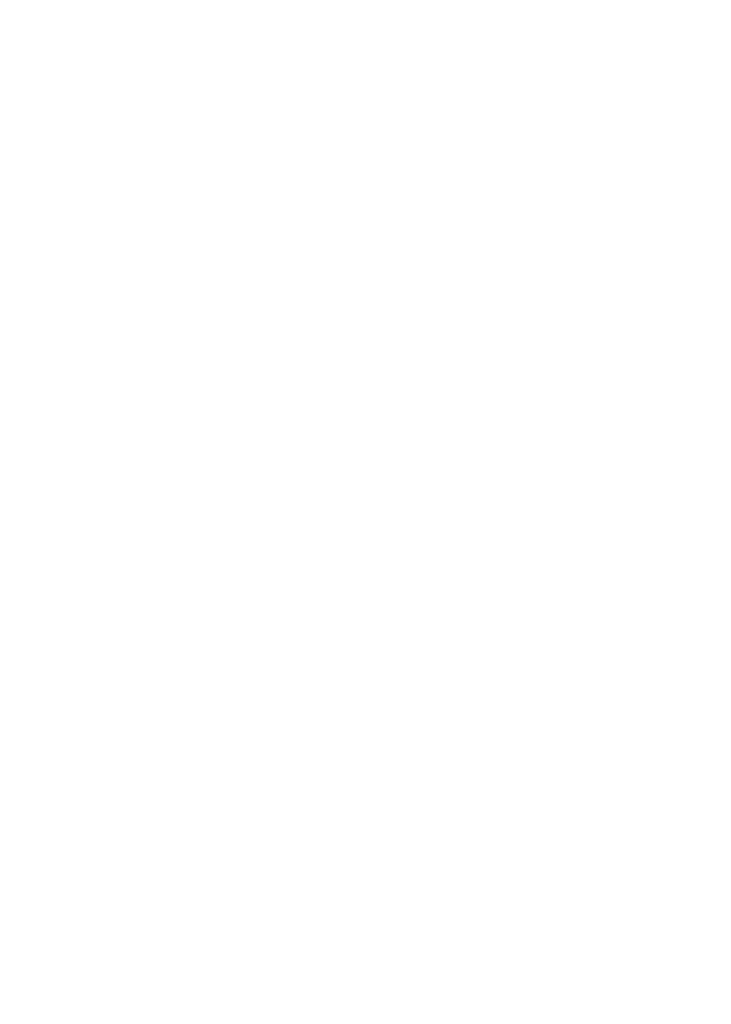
# Model space of a CAD drawing. Header units: millimetres. Extents: x 16720 to 74016, y 25810 to 81213.
# Tile 130 of 256: x 32396 to 32452, y 31841 to 31921. Entities that reach past the tile are written whole.
import ezdxf
from ezdxf import colors
from ezdxf.entities.mleader import LeaderData, LeaderLine
from ezdxf.math import Vec2, Vec3

# ---------------------------------------------------------------- set-up
doc = ezdxf.new("R2010")
doc.units = ezdxf.units.MM
doc.layers.add('_OPISY', color=110, linetype='Continuous', lineweight=9)
doc.styles.add('ROMANS', font='romans.shx', dxfattribs={"width": 0.8, "height": 17})

msp = doc.modelspace()

# ---------------------------------------------------------------- leaders
at = {"layer": '_OPISY'}
ml = msp.add_multileader_mtext('Standard', dxfattribs=at)
ml.set_content('{\\Fsimplex|c238;słupek stalowy do mocowania \\Pbramy przemysłowej }', color=256, style='ROMANS')
ml.set_leader_properties()
ml.build(insert=Vec2(0, 0))
ml.multileader.update_dxf_attribs({"dogleg_length": 4, "arrow_head_size": 6})
ctx = ml.context
ctx.base_point, ctx.char_height, ctx.arrow_head_size, ctx.landing_gap_size, ctx.plane_origin, ctx.plane_x_axis, ctx.plane_y_axis = Vec3(32371.045, 31967.153), 14, 6, 3, Vec3(32845.293, 31615.9), Vec3(1, 0, 0), Vec3(0, 1, 0)
ctx.text_align_type = 2
notes = []
notes.append((ctx, [(1, (1, 1, 0), (32366.471, 31967.153), (1, 0, 0), 4.574, [(0, [(32339.209, 31914.425)], 0, [])])]))
ctx.mtext.insert, ctx.mtext.text_direction, ctx.mtext.flow_direction = Vec3(32374.045, 31976.486), Vec3(1, 0, 0), 5
for ctx, leaders in notes:
    for number, flags, end, landing, length, lines in leaders:
        leader = LeaderData()
        leader.index, (leader.has_last_leader_line, leader.has_dogleg_vector, leader.attachment_direction) = number, flags
        leader.last_leader_point, leader.dogleg_vector, leader.dogleg_length = Vec3(end), Vec3(landing), length
        for number, points, colour, breaks in lines:
            line = LeaderLine()
            line.index, line.vertices, line.color, line.breaks = number, Vec3.list(points), colors.encode_raw_color(colour), breaks
            leader.lines.append(line)
        ctx.leaders.append(leader)

doc.saveas('drawing.dxf')
